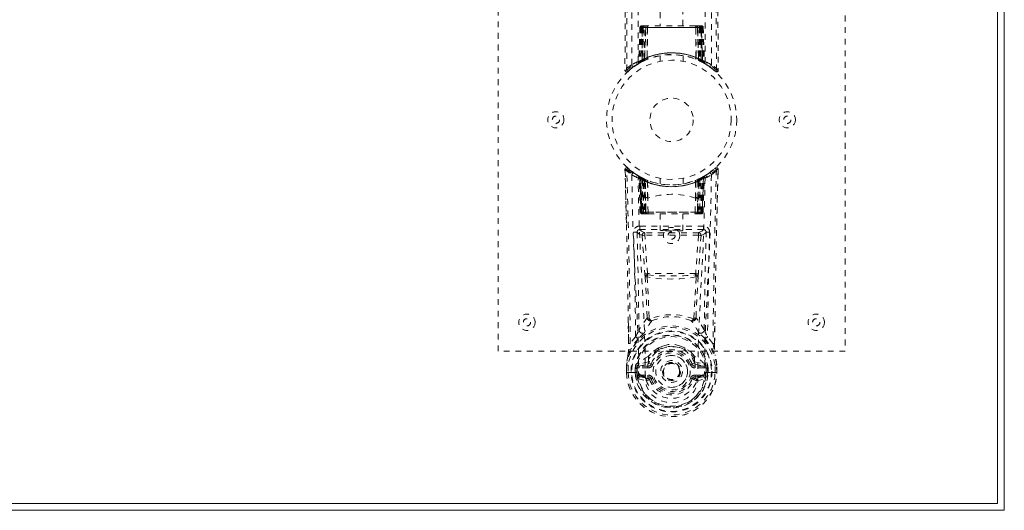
# Model space of a CAD drawing. Header units: inches. Extents: x 23.7 to 107.2, y 49.5 to 73.
# Tile 6 of 7: x 90.2 to 107.2, y 49.5 to 58. Entities that reach past the tile are written whole.
import ezdxf

# ---------------------------------------------------------------- set-up
doc = ezdxf.new("R2010")
doc.units = ezdxf.units.IN
doc.header["$MEASUREMENT"] = 0
doc.linetypes.add('SLD-Dashed', pattern=[0.075, 0.05, -0.025])
doc.linetypes.add('SLD-Solid', pattern=[0])

msp = doc.modelspace()

# ---------------------------------------------------------------- linework, layer by layer
at = {"color": 7, "linetype": 'SLD-Solid', "lineweight": 15}
for p, q in [((107.189, 73.039), (107.189, 49.539)), ((107.071, 49.657), (107.071, 72.921)), ((107.071, 72.921), (107.071, 49.657)), ((107.189, 49.539), (23.689, 49.539)), ((23.807, 49.657), (107.071, 49.657)), ((107.071, 49.657), (23.807, 49.657))]:
    msp.add_line(p, q, dxfattribs=at)
at = {"color": 7, "linetype": 'SLD-Dashed', "lineweight": 0}
for p, q in [((98.439, 52.289), (98.439, 60.289)), ((104.439, 60.289), (104.439, 52.289)), ((101.244, 58.147), (101.244, 57.914)), ((101.634, 57.914), (101.634, 58.147)), ((100.892, 57.885), (100.871, 57.279)), ((100.906, 57.885), (100.885, 57.288)), ((100.906, 57.885), (100.892, 57.885)), ((100.926, 57.889), (100.904, 57.295)), ((100.924, 57.885), (100.904, 57.298)), ((100.991, 57.885), (100.924, 57.885)), ((100.931, 57.885), (100.931, 57.328)), ((100.932, 57.885), (101.946, 57.885)), ((100.933, 57.329), (100.932, 57.885)), ((100.945, 57.914), (100.936, 57.914)), ((100.945, 57.885), (100.944, 57.335)), ((100.945, 57.913), (100.945, 57.885)), ((101.933, 57.885), (100.945, 57.885)), ((101.008, 57.914), (100.954, 57.914)), ((100.963, 57.343), (100.963, 57.885)), ((100.963, 57.885), (101.914, 57.885)), ((100.972, 57.334), (100.991, 57.885)), ((100.992, 57.885), (100.973, 57.334)), ((100.991, 57.885), (100.992, 57.885)), ((101.015, 57.362), (101.02, 57.885)), ((101.022, 57.885), (101.018, 57.364)), ((101.022, 57.885), (101.02, 57.885)), ((101.029, 57.914), (101.022, 57.914)), ((101.855, 57.885), (101.022, 57.885)), ((101.848, 57.914), (101.03, 57.914)), ((101.856, 57.914), (101.849, 57.914)), ((101.86, 57.364), (101.855, 57.885)), ((101.858, 57.885), (101.855, 57.885)), ((101.858, 57.885), (101.863, 57.362)), ((101.924, 57.914), (101.87, 57.914)), ((101.905, 57.334), (101.886, 57.885)), ((101.886, 57.885), (101.887, 57.885)), ((101.887, 57.885), (101.906, 57.334)), ((101.954, 57.885), (101.887, 57.885)), ((101.914, 57.885), (101.915, 57.343)), ((101.914, 57.885), (101.914, 57.885)), ((101.942, 57.914), (101.933, 57.914)), ((101.933, 57.885), (101.933, 57.335)), ((101.946, 57.885), (101.945, 57.329)), ((101.947, 57.328), (101.947, 57.885)), ((101.974, 57.295), (101.953, 57.889)), ((101.954, 57.914), (101.954, 57.914)), ((101.954, 57.885), (101.974, 57.298)), ((101.959, 57.914), (101.955, 57.914)), ((101.972, 57.885), (101.993, 57.288)), ((101.986, 57.885), (101.972, 57.885)), ((101.986, 57.885), (102.007, 57.279)), ((101.015, 57.362), (101.018, 57.364)), ((101.239, 57.397), (101.239, 57.3)), ((101.639, 57.3), (101.639, 57.397)), ((101.86, 57.364), (101.863, 57.362)), ((100.682, 57.125), (100.783, 57.206)), ((100.793, 57.213), (100.895, 57.276)), ((100.857, 57.255), (100.87, 57.263)), ((100.871, 57.279), (100.885, 57.288)), ((100.888, 57.273), (100.955, 57.308)), ((100.904, 57.298), (100.972, 57.334)), ((100.943, 57.302), (100.931, 57.328)), ((100.945, 57.303), (100.933, 57.329)), ((100.955, 57.308), (100.956, 57.308)), ((100.959, 57.31), (100.957, 57.309)), ((100.973, 57.334), (100.972, 57.334)), ((100.975, 57.317), (100.976, 57.318)), ((101.017, 57.335), (101.022, 57.337)), ((101.856, 57.337), (101.861, 57.335)), ((101.902, 57.318), (101.903, 57.317)), ((101.906, 57.334), (101.905, 57.334)), ((101.906, 57.334), (101.974, 57.298)), ((101.933, 57.335), (101.921, 57.309)), ((101.922, 57.308), (101.923, 57.308)), ((101.923, 57.308), (101.989, 57.273)), ((101.945, 57.329), (101.933, 57.303)), ((101.947, 57.328), (101.934, 57.302)), ((101.993, 57.288), (102.007, 57.279)), ((102.002, 57.267), (102.015, 57.259)), ((102.008, 57.263), (102.021, 57.255)), ((100.632, 57.148), (100.662, 57.147)), ((100.635, 55.379), (100.633, 55.429)), ((100.635, 55.43), (100.636, 55.38)), ((100.657, 54.505), (100.638, 55.423)), ((100.867, 55.318), (100.798, 55.362)), ((100.873, 55.314), (100.86, 55.322)), ((100.879, 55.309), (100.866, 55.317)), ((100.874, 55.314), (100.873, 55.314)), ((100.877, 55.312), (100.876, 55.312)), ((100.891, 55.304), (100.891, 55.304)), ((100.956, 55.27), (100.891, 55.304)), ((101.986, 55.304), (101.922, 55.27)), ((101.986, 55.304), (101.986, 55.304)), ((102.001, 55.312), (102.001, 55.312)), ((102.018, 55.322), (102.004, 55.314)), ((102.004, 55.314), (102.004, 55.314)), ((102.111, 55.384), (102.093, 55.366)), ((102.17, 55.431), (102.153, 55.417)), ((102.194, 55.452), (102.18, 55.44)), ((102.242, 55.383), (102.243, 55.43)), ((102.243, 55.383), (102.244, 55.429)), ((100.888, 55.289), (100.875, 55.297)), ((100.896, 54.693), (100.875, 55.297)), ((100.888, 55.289), (100.909, 54.693)), ((100.909, 54.693), (100.888, 55.289)), ((100.888, 55.289), (100.888, 55.289)), ((100.907, 55.282), (100.928, 54.69)), ((100.973, 55.244), (100.907, 55.279)), ((100.927, 54.693), (100.907, 55.279)), ((100.935, 55.249), (100.948, 55.275)), ((100.935, 55.249), (100.935, 54.693)), ((100.953, 55.24), (100.935, 55.249)), ((100.949, 55.242), (100.961, 55.268)), ((100.949, 55.242), (100.968, 55.233)), ((100.949, 54.693), (100.949, 55.242)), ((100.953, 55.24), (100.965, 55.266)), ((100.953, 54.693), (100.953, 55.24)), ((100.958, 55.27), (100.956, 55.27)), ((100.965, 55.266), (100.958, 55.27)), ((100.967, 55.234), (100.979, 55.26)), ((100.967, 55.234), (100.967, 54.693)), ((100.986, 55.225), (100.967, 55.234)), ((100.968, 55.233), (100.979, 55.26)), ((100.968, 55.233), (100.968, 54.693)), ((100.973, 55.244), (100.975, 55.243)), ((100.992, 54.693), (100.973, 55.244)), ((100.975, 55.243), (100.992, 54.744)), ((100.979, 55.26), (100.997, 55.252)), ((100.986, 55.225), (100.997, 55.252)), ((100.986, 54.693), (100.986, 55.225)), ((101.025, 55.212), (101.02, 55.214)), ((101.022, 54.937), (101.02, 55.214)), ((101.028, 55.239), (101.024, 55.241)), ((101.025, 55.212), (101.027, 54.935)), ((101.239, 55.279), (101.239, 55.182)), ((101.639, 55.182), (101.639, 55.279)), ((101.854, 55.241), (101.849, 55.239)), ((101.851, 54.935), (101.853, 55.212)), ((101.858, 55.214), (101.853, 55.212)), ((101.858, 55.214), (101.855, 54.937)), ((101.881, 55.252), (101.899, 55.26)), ((101.905, 55.244), (101.885, 54.693)), ((101.885, 54.744), (101.903, 55.243)), ((101.911, 55.234), (101.892, 55.225)), ((101.892, 55.225), (101.892, 54.693)), ((101.898, 55.26), (101.91, 55.233)), ((101.903, 55.243), (101.905, 55.244)), ((101.971, 55.279), (101.905, 55.244)), ((101.91, 55.233), (101.929, 55.242)), ((101.91, 54.693), (101.91, 55.233)), ((101.911, 54.693), (101.911, 55.234)), ((101.922, 55.27), (101.92, 55.27)), ((101.943, 55.249), (101.925, 55.24)), ((101.925, 55.24), (101.925, 54.693)), ((101.929, 55.242), (101.929, 54.693)), ((101.942, 54.693), (101.943, 55.249)), ((101.948, 54.69), (101.971, 55.282)), ((101.951, 54.693), (101.971, 55.279)), ((101.989, 55.289), (101.969, 54.693)), ((101.969, 54.693), (101.989, 55.289)), ((101.982, 54.693), (102.003, 55.297)), ((102.003, 55.297), (101.989, 55.289)), ((101.989, 55.289), (101.989, 55.289)), ((101.026, 54.935), (101.027, 54.935)), ((101.032, 54.691), (101.026, 54.935)), ((101.846, 54.691), (101.852, 54.935)), ((101.851, 54.935), (101.852, 54.935)), ((100.896, 54.693), (100.909, 54.693)), ((100.927, 54.693), (100.992, 54.693)), ((100.935, 54.693), (100.953, 54.693)), ((100.936, 54.664), (100.949, 54.664)), ((100.939, 54.664), (100.949, 54.664)), ((100.968, 54.693), (100.949, 54.693)), ((100.957, 54.664), (100.949, 54.666)), ((100.949, 54.664), (100.95, 54.664)), ((101.925, 54.693), (100.953, 54.693)), ((100.957, 54.664), (101.015, 54.664)), ((100.967, 54.693), (100.986, 54.693)), ((100.968, 54.693), (101.91, 54.693)), ((101.892, 54.693), (100.986, 54.693)), ((101.015, 54.664), (100.986, 54.664)), ((100.993, 54.693), (100.992, 54.693)), ((100.993, 54.693), (100.994, 54.692)), ((101.022, 54.664), (101.039, 54.664)), ((101.022, 54.664), (101.022, 54.664)), ((101.039, 54.664), (101.839, 54.664)), ((101.244, 54.664), (101.244, 54.374)), ((101.634, 54.374), (101.634, 54.664)), ((101.839, 54.664), (101.855, 54.664)), ((101.855, 54.664), (101.856, 54.664)), ((101.863, 54.664), (101.921, 54.664)), ((101.891, 54.664), (101.863, 54.664)), ((101.885, 54.693), (101.884, 54.693)), ((101.884, 54.692), (101.884, 54.693)), ((101.885, 54.693), (101.951, 54.693)), ((101.891, 54.664), (101.892, 54.664)), ((101.892, 54.693), (101.911, 54.693)), ((101.892, 54.664), (101.91, 54.664)), ((101.929, 54.693), (101.91, 54.693)), ((101.925, 54.693), (101.942, 54.693)), ((101.928, 54.664), (101.939, 54.664)), ((101.928, 54.664), (101.928, 54.664)), ((101.928, 54.664), (101.942, 54.664)), ((101.951, 54.693), (101.951, 54.693)), ((101.969, 54.693), (101.982, 54.693)), ((100.887, 54.453), (100.887, 54.391)), ((101.991, 54.453), (100.887, 54.453)), ((101.991, 54.391), (101.991, 54.453)), ((100.887, 54.391), (101.991, 54.391)), ((100.93, 54.29), (100.977, 53.626)), ((100.975, 54.338), (100.975, 54.293)), ((101.903, 54.338), (100.975, 54.338)), ((101.903, 54.293), (100.975, 54.293)), ((101.022, 53.63), (100.975, 54.293)), ((101.903, 54.293), (101.856, 53.63)), ((101.947, 54.29), (101.901, 53.626)), ((101.903, 54.338), (101.903, 54.293)), ((101.856, 53.63), (101.022, 53.63)), ((100.694, 52.42), (100.69, 52.781)), ((101.053, 52.858), (101.053, 52.858)), ((101.825, 52.858), (101.825, 52.858)), ((102.183, 52.42), (102.187, 52.765)), ((100.817, 52.539), (100.724, 52.424)), ((102.154, 52.424), (102.06, 52.539)), ((104.439, 52.289), (98.439, 52.289)), ((101.085, 52.251), (101.036, 52.197)), ((101.287, 52.377), (101.211, 52.349)), ((101.667, 52.349), (101.593, 52.376)), ((101.841, 52.197), (101.792, 52.251)), ((101.041, 52.104), (100.874, 52.067)), ((101.031, 52.068), (101.043, 52.084)), ((101.042, 52.152), (101.041, 52.104)), ((101.044, 52.085), (101.086, 52.069)), ((101.792, 52.069), (101.834, 52.085)), ((101.834, 52.084), (101.847, 52.068)), ((101.835, 52.152), (101.837, 52.104)), ((101.837, 52.104), (102.004, 52.067)), ((100.659, 52.051), (100.659, 52.047)), ((100.659, 51.92), (100.659, 52.047)), ((100.659, 51.92), (100.662, 51.92)), ((100.661, 52.047), (100.66, 51.919)), ((100.662, 51.92), (100.689, 51.92)), ((100.689, 52.047), (100.688, 51.924)), ((100.689, 51.92), (100.707, 51.92)), ((100.707, 51.921), (100.725, 51.921)), ((100.707, 51.92), (100.707, 51.921)), ((100.725, 51.921), (100.867, 51.921)), ((100.809, 51.925), (100.81, 51.998)), ((100.839, 51.925), (100.809, 51.925)), ((100.809, 51.925), (100.809, 51.925)), ((100.84, 51.997), (100.81, 51.998)), ((100.84, 51.997), (100.839, 51.925)), ((100.844, 51.926), (100.839, 51.925)), ((100.846, 51.847), (100.839, 51.925)), ((100.844, 52.011), (100.84, 51.997)), ((100.844, 52.011), (100.844, 51.926)), ((100.844, 52.011), (100.844, 52.011)), ((100.878, 52.03), (101.031, 52.068)), ((100.878, 52.03), (100.878, 52)), ((101.031, 52.03), (100.878, 52.03)), ((101.031, 52), (100.878, 52)), ((101.031, 52.03), (101.031, 52.068)), ((101.031, 52), (101.031, 52.03)), ((101.595, 51.939), (101.595, 51.936)), ((101.847, 52.03), (101.847, 52.068)), ((101.847, 52.068), (102, 52.03)), ((102, 52.03), (101.847, 52.03)), ((101.847, 52), (101.847, 52.03)), ((102, 52), (101.847, 52)), ((102, 52), (102, 52.03)), ((102.01, 51.915), (102.011, 51.921)), ((102.011, 51.921), (102.153, 51.921)), ((102.038, 51.997), (102.034, 52.011)), ((102.034, 52.011), (102.034, 51.926)), ((102.034, 51.926), (102.039, 51.925)), ((102.068, 51.998), (102.038, 51.997)), ((102.039, 51.925), (102.038, 51.997)), ((102.068, 51.925), (102.039, 51.925)), ((102.068, 51.998), (102.068, 51.998)), ((102.068, 51.998), (102.068, 51.925)), ((102.068, 51.925), (102.068, 51.925)), ((102.153, 51.921), (102.171, 51.921)), ((102.171, 51.921), (102.171, 51.92)), ((102.171, 51.92), (102.189, 51.92)), ((102.189, 51.924), (102.189, 52.047)), ((102.189, 51.92), (102.215, 51.92)), ((102.215, 51.92), (102.219, 51.92)), ((102.218, 51.919), (102.217, 52.047)), ((102.218, 52.047), (102.218, 52.051)), ((102.219, 51.92), (102.218, 52.047)), ((100.861, 51.812), (101.003, 51.779)), ((100.891, 51.878), (100.891, 51.848)), ((100.891, 51.878), (101.031, 51.878)), ((101.03, 51.819), (100.891, 51.848)), ((100.891, 51.848), (101.031, 51.848)), ((101.031, 51.878), (101.031, 51.848)), ((101.031, 51.848), (101.031, 51.819)), ((101.086, 51.81), (101.058, 51.8)), ((101.819, 51.8), (101.792, 51.81)), ((101.847, 51.848), (101.847, 51.878)), ((101.847, 51.878), (101.987, 51.878)), ((101.847, 51.819), (101.847, 51.848)), ((101.987, 51.848), (101.847, 51.819)), ((101.847, 51.848), (101.987, 51.848)), ((101.875, 51.779), (102.017, 51.812)), ((101.987, 51.848), (101.987, 51.878))]:
    msp.add_line(p, q, dxfattribs=at)
at = {"color": 7, "linetype": 'SLD-Dashed', "lineweight": 0, "flags": 128}
for points in [[(100.86, 57.297), (100.861, 59.163), (100.87, 61.029), (100.889, 62.894), (100.917, 64.757), (100.944, 66.246), (100.973, 67.732), (100.999, 69.215), (101.014, 70.694), (101.008, 72.168)], [(101.87, 72.168), (101.864, 70.694), (101.879, 69.215), (101.904, 67.732), (101.933, 66.246), (101.961, 64.757), (101.989, 62.894), (102.008, 61.029), (102.017, 59.163), (102.018, 57.297)], [(100.751, 57.241), (100.752, 59.337), (100.763, 61.431), (100.785, 63.524), (100.818, 65.614), (100.842, 66.926), (100.865, 68.235), (100.885, 69.542), (100.895, 70.845), (100.891, 72.143)], [(102.127, 57.241), (102.126, 59.337), (102.114, 61.431), (102.092, 63.524), (102.06, 65.614), (102.036, 66.926), (102.013, 68.235), (101.993, 69.542), (101.982, 70.845), (101.987, 72.143)], [(100.732, 71.644), (100.734, 70.95), (100.735, 70.222), (100.735, 69.461), (100.733, 68.667), (100.731, 67.883), (100.729, 67.213), (100.726, 66.58), (100.722, 65.907), (100.718, 65.193), (100.717, 64.997), (100.716, 64.799), (100.714, 64.598), (100.713, 64.395), (100.712, 64.279), (100.711, 64.034), (100.709, 63.765), (100.706, 63.333), (100.703, 62.852), (100.699, 62.322), (100.695, 61.741), (100.692, 61.351), (100.689, 60.941), (100.686, 60.536), (100.683, 60.154), (100.681, 59.786), (100.676, 59.166), (100.672, 58.592), (100.668, 58.064), (100.665, 57.583), (100.662, 57.147)], [(102.146, 71.644), (102.143, 70.795), (102.143, 69.905), (102.144, 68.976), (102.146, 68.01), (102.149, 67.22), (102.152, 66.589), (102.156, 65.915), (102.16, 65.198), (102.161, 65.002), (102.162, 64.802), (102.163, 64.6), (102.165, 64.395), (102.165, 64.277), (102.167, 64.028), (102.169, 63.756), (102.172, 63.322), (102.175, 62.84), (102.179, 62.311), (102.183, 61.733), (102.186, 61.346), (102.189, 60.939), (102.192, 60.492), (102.195, 60.049), (102.198, 59.633), (102.202, 59.143), (102.205, 58.698), (102.208, 58.298), (102.21, 57.943), (102.212, 57.633), (102.214, 57.367), (102.216, 57.147)], [(100.702, 71.154), (100.702, 68.022), (100.683, 64.397), (100.658, 60.773), (100.632, 57.148)], [(102.175, 71.179), (102.176, 68.022), (102.195, 64.397), (102.22, 60.773), (102.246, 57.148)], [(100.892, 57.885), (100.895, 57.885), (100.903, 57.885), (100.916, 57.885), (100.931, 57.885)], [(100.945, 57.885), (100.93, 57.885), (100.918, 57.885), (100.909, 57.885), (100.906, 57.885)], [(100.926, 57.893), (100.925, 57.891), (100.924, 57.885)], [(100.924, 57.885), (100.924, 57.885), (100.926, 57.885), (100.93, 57.885), (100.934, 57.885), (100.94, 57.885), (100.947, 57.885), (100.955, 57.885), (100.963, 57.885)], [(101.02, 57.885), (101.01, 57.885), (101.001, 57.885), (100.995, 57.885), (100.992, 57.885)], [(101.02, 57.885), (101.02, 57.891), (101.021, 57.897), (101.022, 57.902), (101.023, 57.906), (101.024, 57.91), (101.026, 57.912), (101.027, 57.914), (101.029, 57.914)], [(101.849, 57.914), (101.85, 57.914), (101.852, 57.912), (101.854, 57.91), (101.855, 57.906), (101.856, 57.902), (101.857, 57.897), (101.858, 57.891), (101.858, 57.885)], [(101.886, 57.885), (101.883, 57.885), (101.877, 57.885), (101.868, 57.885), (101.858, 57.885)], [(101.914, 57.885), (101.922, 57.885), (101.93, 57.885), (101.937, 57.885), (101.943, 57.885), (101.948, 57.885), (101.952, 57.885), (101.953, 57.885), (101.954, 57.885)], [(101.972, 57.885), (101.969, 57.885), (101.96, 57.885), (101.948, 57.885), (101.933, 57.885)], [(101.946, 57.885), (101.962, 57.885), (101.974, 57.885), (101.983, 57.885), (101.986, 57.885)], [(101.017, 57.335), (101.018, 57.336), (101.019, 57.338), (101.019, 57.34), (101.019, 57.344), (101.018, 57.348), (101.017, 57.352), (101.016, 57.357), (101.015, 57.362)], [(101.201, 57.391), (101.223, 57.396), (101.225, 57.396)], [(101.861, 57.335), (101.86, 57.336), (101.859, 57.338), (101.859, 57.34), (101.859, 57.344), (101.859, 57.348), (101.86, 57.352), (101.861, 57.357), (101.863, 57.362)], [(100.927, 57.294), (100.935, 57.299), (100.942, 57.304)], [(101.935, 57.304), (101.942, 57.299), (101.951, 57.294)], [(101.985, 57.276), (101.991, 57.275), (101.997, 57.279), (102.001, 57.285)], [(102.197, 57.128), (102.205, 57.124), (102.212, 57.121), (102.221, 57.121), (102.229, 57.122), (102.236, 57.126), (102.241, 57.131), (102.244, 57.138), (102.245, 57.145)], [(102.246, 57.148), (102.245, 57.148), (102.244, 57.148), (102.237, 57.147), (102.227, 57.148), (102.222, 57.148), (102.216, 57.147)], [(100.707, 55.432), (100.704, 55.434), (100.683, 55.452)], [(100.752, 55.336), (100.759, 54.883), (100.771, 54.434), (100.788, 53.991), (100.81, 53.555), (100.84, 52.989), (100.863, 52.442), (100.868, 51.915)], [(100.883, 55.309), (100.876, 55.312), (100.874, 55.314)], [(102.126, 55.336), (102.119, 54.883), (102.107, 54.434), (102.09, 53.991), (102.068, 53.555), (102.038, 52.989), (102.015, 52.442), (102.01, 51.915)], [(102.219, 54.462), (102.22, 54.536), (102.224, 54.708), (102.229, 54.918), (102.235, 55.164), (102.24, 55.423)], [(100.984, 51.849), (100.98, 52.378), (100.957, 52.928), (100.925, 53.495), (100.902, 53.932), (100.883, 54.377), (100.869, 54.827), (100.861, 55.281)], [(100.905, 55.286), (100.9, 55.296), (100.895, 55.302)], [(100.947, 55.273), (100.94, 55.278), (100.931, 55.283)], [(101.892, 55.225), (101.888, 55.236), (101.884, 55.244), (101.882, 55.25), (101.881, 55.252)], [(102.017, 55.281), (102.008, 54.827), (101.995, 54.377), (101.976, 53.932), (101.953, 53.495), (101.921, 52.928), (101.897, 52.378), (101.893, 51.849)], [(101.911, 55.234), (101.907, 55.244), (101.903, 55.252), (101.9, 55.258), (101.899, 55.26)], [(101.925, 55.24), (101.92, 55.25), (101.916, 55.259), (101.913, 55.264), (101.913, 55.266)], [(101.917, 55.268), (101.918, 55.266), (101.921, 55.261), (101.925, 55.252), (101.929, 55.242)], [(101.943, 55.249), (101.938, 55.258), (101.934, 55.267), (101.931, 55.273), (101.93, 55.275)], [(101.947, 55.283), (101.938, 55.278), (101.931, 55.273)], [(100.992, 54.744), (100.992, 54.857), (100.996, 54.912), (101.003, 54.939), (101.006, 54.944), (101.009, 54.945), (101.011, 54.946), (101.012, 54.946), (101.015, 54.944), (101.018, 54.942), (101.022, 54.937)], [(101.022, 54.937), (101.024, 54.935), (101.025, 54.935), (101.025, 54.935), (101.026, 54.935)], [(101.852, 54.935), (101.853, 54.935), (101.853, 54.935), (101.854, 54.935), (101.855, 54.937)], [(101.855, 54.937), (101.86, 54.942), (101.862, 54.944), (101.865, 54.946), (101.867, 54.946), (101.869, 54.945), (101.871, 54.944), (101.875, 54.939), (101.882, 54.912), (101.886, 54.857), (101.885, 54.744)], [(100.935, 54.693), (100.92, 54.693), (100.907, 54.693), (100.899, 54.693), (100.896, 54.693), (100.896, 54.693)], [(100.909, 54.693), (100.913, 54.693), (100.922, 54.693), (100.934, 54.693), (100.949, 54.693)], [(100.967, 54.693), (100.951, 54.693), (100.944, 54.693), (100.938, 54.693), (100.933, 54.693), (100.929, 54.693), (100.927, 54.693), (100.927, 54.693)], [(100.992, 54.744), (100.992, 54.744), (100.993, 54.693)], [(101.032, 54.691), (101.234, 54.691), (101.439, 54.691), (101.644, 54.691), (101.846, 54.691)], [(101.884, 54.693), (101.885, 54.744), (101.885, 54.744)], [(101.951, 54.693), (101.95, 54.693), (101.948, 54.693), (101.945, 54.693), (101.94, 54.693), (101.933, 54.693), (101.926, 54.693), (101.911, 54.693)], [(101.929, 54.693), (101.943, 54.693), (101.956, 54.693), (101.965, 54.693), (101.969, 54.693)], [(101.982, 54.693), (101.981, 54.693), (101.979, 54.693), (101.97, 54.693), (101.957, 54.693), (101.942, 54.693)], [(100.842, 54.345), (100.871, 54.317), (100.93, 54.29)], [(100.842, 54.345), (100.862, 53.501), (100.876, 52.659)], [(100.975, 54.338), (100.916, 54.364), (100.887, 54.391)], [(100.975, 54.293), (100.959, 54.292), (100.945, 54.291), (100.935, 54.291), (100.93, 54.29)], [(101.991, 54.391), (101.961, 54.364), (101.903, 54.338)], [(101.947, 54.29), (101.943, 54.291), (101.933, 54.291), (101.919, 54.292), (101.903, 54.293)], [(101.947, 54.29), (102.007, 54.317), (102.036, 54.345)], [(102.002, 52.659), (102.015, 53.501), (102.036, 54.345)], [(100.977, 53.626), (100.981, 53.626), (100.992, 53.627), (101.006, 53.629), (101.022, 53.63)], [(100.977, 53.626), (100.979, 53.604), (100.982, 53.583)], [(101.026, 53.608), (101.024, 53.619), (101.022, 53.63)], [(101.856, 53.63), (101.854, 53.619), (101.852, 53.608)], [(101.856, 53.63), (101.872, 53.629), (101.886, 53.627), (101.896, 53.626), (101.901, 53.626)], [(101.896, 53.583), (101.899, 53.604), (101.901, 53.626)], [(100.982, 53.583), (101.001, 53.224), (101.018, 52.872)], [(101.862, 53.573), (101.723, 53.549), (101.581, 53.54), (101.439, 53.537), (101.296, 53.54), (101.155, 53.549), (101.016, 53.573)], [(101.016, 53.573), (101.035, 53.212), (101.053, 52.858)], [(101.825, 52.858), (101.843, 53.212), (101.862, 53.573)], [(101.896, 53.583), (101.877, 53.224), (101.86, 52.872)], [(100.693, 52.782), (100.694, 52.66), (100.696, 52.422)], [(101.017, 52.865), (100.943, 52.767), (100.876, 52.659)], [(101.017, 52.865), (101.019, 52.855), (101.023, 52.846), (101.029, 52.839), (101.036, 52.835), (101.043, 52.834), (101.051, 52.835), (101.058, 52.839), (101.064, 52.846)], [(101.814, 52.846), (101.82, 52.839), (101.827, 52.835), (101.834, 52.834), (101.842, 52.835), (101.849, 52.839), (101.855, 52.846), (101.859, 52.855), (101.861, 52.865)], [(102.002, 52.659), (101.935, 52.767), (101.861, 52.865)], [(102.182, 52.422), (102.183, 52.656), (102.184, 52.766)], [(100.97, 52.611), (100.965, 52.605), (100.957, 52.596)], [(101.921, 52.596), (101.912, 52.605), (101.908, 52.611)], [(100.86, 52.504), (100.761, 52.378), (100.687, 52.228)], [(102.018, 52.504), (102.118, 52.375), (102.191, 52.228)], [(101.211, 52.349), (101.113, 52.282), (101.085, 52.251)], [(101.792, 52.251), (101.765, 52.282), (101.667, 52.349)], [(100.687, 52.228), (100.67, 52.141), (100.659, 52.051)], [(100.687, 52.228), (100.685, 52.223), (100.685, 52.217)], [(101.837, 52.104), (101.836, 52.092), (101.834, 52.085), (101.834, 52.084)], [(102.193, 52.217), (102.193, 52.223), (102.191, 52.228)], [(102.218, 52.051), (102.207, 52.141), (102.191, 52.228)], [(100.688, 51.924), (100.682, 51.923), (100.676, 51.923), (100.67, 51.923), (100.666, 51.923), (100.662, 51.923), (100.66, 51.923), (100.658, 51.923), (100.659, 51.92)], [(100.689, 52.047), (100.684, 52.048), (100.678, 52.049), (100.673, 52.049), (100.669, 52.05), (100.665, 52.051), (100.662, 52.051), (100.66, 52.051), (100.659, 52.051)], [(100.659, 52.047), (100.659, 52.047), (100.66, 52.047), (100.663, 52.047), (100.667, 52.047), (100.671, 52.047), (100.677, 52.047), (100.683, 52.047), (100.689, 52.047)], [(100.84, 51.997), (100.84, 51.997), (100.84, 51.997)], [(100.878, 52), (100.86, 52.003), (100.844, 52.011)], [(100.874, 52.067), (100.867, 52.058), (100.852, 52.045)], [(100.868, 51.915), (100.867, 51.918), (100.867, 51.921)], [(100.868, 51.915), (100.872, 51.906), (100.879, 51.896)], [(101.114, 52.059), (101.109, 52.061), (101.104, 52.063), (101.099, 52.064), (101.094, 52.066), (101.091, 52.067), (101.088, 52.068), (101.087, 52.069), (101.086, 52.069)], [(101.764, 52.059), (101.769, 52.061), (101.774, 52.063), (101.779, 52.064), (101.783, 52.066), (101.787, 52.067), (101.789, 52.068), (101.791, 52.069), (101.792, 52.069)], [(102.01, 51.915), (102.005, 51.906), (101.999, 51.896)], [(102.034, 52.011), (102.017, 52.003), (102, 52)], [(102.026, 52.045), (102.02, 52.05), (102.004, 52.067)], [(102.034, 52.011), (102.034, 52.011), (102.034, 52.011), (102.034, 52.011), (102.034, 52.011), (102.034, 52.011), (102.034, 52.011), (102.034, 52.011), (102.034, 52.011)], [(102.038, 51.997), (102.038, 51.997), (102.038, 51.997)], [(102.218, 52.051), (102.217, 52.051), (102.215, 52.051), (102.212, 52.051), (102.209, 52.05), (102.204, 52.049), (102.199, 52.049), (102.194, 52.048), (102.189, 52.047)], [(102.189, 52.047), (102.195, 52.047), (102.201, 52.047), (102.206, 52.047), (102.211, 52.047), (102.215, 52.047), (102.217, 52.047), (102.219, 52.047), (102.218, 52.047)], [(102.219, 51.92), (102.219, 51.923), (102.218, 51.923), (102.216, 51.923), (102.212, 51.923), (102.207, 51.923), (102.202, 51.923), (102.196, 51.923), (102.189, 51.924)], [(100.849, 51.861), (100.868, 51.874), (100.891, 51.878)], [(100.984, 51.849), (100.982, 51.849), (100.98, 51.849)], [(101.893, 51.849), (101.891, 51.767), (101.871, 51.685), (101.833, 51.607), (101.777, 51.537), (101.707, 51.478), (101.624, 51.434), (101.534, 51.407), (101.439, 51.398), (101.344, 51.407), (101.254, 51.434), (101.171, 51.478), (101.1, 51.537), (101.045, 51.607), (101.007, 51.685), (100.987, 51.767), (100.984, 51.849)], [(101.059, 51.8), (101.051, 51.812), (101.048, 51.815), (101.043, 51.818), (101.039, 51.819), (101.035, 51.819), (101.026, 51.818), (101.016, 51.814), (101.008, 51.809), (101.004, 51.805), (101.002, 51.799), (101.002, 51.781)], [(101.059, 51.8), (101.056, 51.799), (101.051, 51.797), (101.042, 51.794), (101.032, 51.79), (101.022, 51.786), (101.013, 51.783), (101.006, 51.78), (101.003, 51.779)], [(101.114, 51.82), (101.109, 51.818), (101.104, 51.816), (101.099, 51.814), (101.094, 51.813), (101.091, 51.812), (101.088, 51.811), (101.087, 51.81), (101.086, 51.81)], [(101.764, 51.82), (101.769, 51.818), (101.774, 51.816), (101.779, 51.814), (101.783, 51.813), (101.787, 51.812), (101.789, 51.811), (101.791, 51.81), (101.792, 51.81)], [(101.876, 51.78), (101.877, 51.794), (101.874, 51.803), (101.872, 51.807), (101.869, 51.81), (101.861, 51.814), (101.851, 51.817), (101.841, 51.818), (101.835, 51.818), (101.83, 51.815), (101.824, 51.809), (101.819, 51.8)], [(101.819, 51.8), (101.821, 51.799), (101.827, 51.797), (101.836, 51.794), (101.846, 51.79), (101.856, 51.786), (101.865, 51.783), (101.872, 51.78), (101.875, 51.779)], [(101.898, 51.849), (101.895, 51.849), (101.893, 51.849)], [(101.987, 51.878), (102.009, 51.874), (102.029, 51.861)]]:
    msp.add_lwpolyline(points, dxfattribs=at)
at = {"color": 7, "linetype": 'SLD-Dashed', "lineweight": 0}
for centre, radius in [((101.439, 56.289), 1.125), ((101.439, 56.289), 1.03), ((101.439, 56.289), 0.375), ((99.439, 56.289), 0.14), ((99.439, 56.289), 0.0625), ((103.439, 56.289), 0.14), ((103.439, 56.289), 0.0625), ((101.439, 54.289), 0.141), ((101.439, 54.289), 0.0625), ((98.939, 52.789), 0.141), ((103.939, 52.789), 0.141), ((98.939, 52.789), 0.0625), ((103.939, 52.789), 0.0625), ((101.439, 51.939), 0.7), ((101.439, 51.939), 0.69), ((101.439, 51.939), 0.623), ((101.439, 51.939), 0.32), ((101.439, 51.939), 0.275), ((101.439, 51.939), 0.188), ((101.439, 51.939), 0.156), ((101.439, 51.939), 0.142), ((101.439, 51.939), 0.139), ((101.439, 51.939), 0.138)]:
    msp.add_circle(centre, radius, dxfattribs=at)
for centre, radius, start, end in [((100.922, 57.884), 0.03, 90.0048, 178.0058), ((100.974, 57.817), 0.105, 114.0052, 139.1347), ((100.936, 57.884), 0.03, 113.8795, 178.0274), ((100.936, 57.883), 0.0318, 89.3254, 119.9526), ((100.954, 57.884), 0.03, 90.0645, 178.0673), ((100.96, 57.875), 0.0394, 84.2264, 144.8147), ((100.958, 57.994), 0.0826, 255.4645, 260.9335), ((101.441, 57.892), 0.478, 177.3625, 180.8359), ((101.021, 57.884), 0.0299, 90.1848, 178.2037), ((101.022, 57.884), 0.0299, 90.1893, 178.2037), ((101.057, 57.892), 0.0354, 140.7732, 190.7226), ((101.821, 57.892), 0.0354, 349.2586, 39.2456), ((101.856, 57.884), 0.0299, 1.7963, 89.8107), ((101.857, 57.884), 0.0299, 1.7963, 89.8152), ((100.259, 57.889), 1.655, 359.8656, 0.8681), ((101.91, 57.867), 0.0478, 22.996, 85.2695), ((101.924, 57.884), 0.03, 1.9256, 89.9426), ((101.92, 57.99), 0.0781, 279.4669, 285.0227), ((101.323, 57.892), 0.61, 359.3971, 1.943), ((101.942, 57.883), 0.0314, 57.5259, 90.7077), ((101.911, 58.105), 0.195, 280.3899, 282.7037), ((101.942, 57.884), 0.03, 1.9925, 66.487), ((101.956, 57.884), 0.03, 2.0013, 89.9925), ((101.954, 57.884), 0.0305, 2.345, 69.5984), ((101.439, 56.29), 1.157, 47.826, 132.172), ((101.439, 56.257), 1.19, 60.8756, 119.1244), ((101.439, 56.289), 1.128, 60.4664, 119.5336), ((101.439, 56.29), 1.155, 64.0067, 115.9933), ((101.439, 56.291), 1.155, 64.6488, 115.3509), ((101.439, 56.29), 1.156, 65.6758, 114.3247), ((101.4, 56.73), 0.74, 121.3933, 125.2424), ((101.439, 56.326), 1.12, 67.9154, 112.0846), ((100.988, 57.346), 0.0345, 344.8451, 31.0521), ((101.889, 57.346), 0.0345, 148.9461, 195.1468), ((101.478, 56.731), 0.739, 54.7573, 58.6258), ((101.429, 56.261), 1.192, 124.6551, 131.9427), ((101.429, 56.302), 1.112, 124.6174, 132.0565), ((101.423, 56.059), 1.36, 114.4611, 119.6078), ((100.781, 57.242), 0.03, 180.3214, 304.0489), ((101.439, 56.29), 1.127, 119.5338, 124.6624), ((100.841, 57.281), 0.03, 301.0955, 358.0226), ((100.901, 57.31), 0.043, 197.0205, 245.8067), ((100.855, 57.289), 0.0299, 300.3221, 358.091), ((101.442, 56.284), 1.133, 118.6733, 120.3006), ((101.437, 56.645), 0.85, 126.5527, 131.7351), ((100.857, 57.275), 0.0187, 320.8718, 23.0646), ((101.411, 56.682), 0.803, 125.5503, 130.9639), ((101.438, 56.292), 1.125, 114.3009, 119.2388), ((100.875, 57.298), 0.0278, 298.0335, 1.5766), ((100.874, 57.299), 0.0299, 299.2705, 358.1891), ((101.417, 56.68), 0.804, 124.3842, 129.6853), ((100.993, 57.346), 0.0503, 193.5554, 226.9772), ((100.942, 57.334), 0.0297, 295.5308, 358.5219), ((100.943, 57.335), 0.0297, 295.4549, 358.5231), ((101.057, 57.375), 0.0993, 198.8489, 215.5803), ((101.831, 57.37), 0.0882, 323.2269, 342.0683), ((101.436, 56.284), 1.134, 60.7811, 65.6793), ((101.934, 57.335), 0.0297, 181.4751, 244.5396), ((101.936, 57.334), 0.0297, 181.4747, 244.4713), ((101.45, 56.666), 0.821, 50.3702, 55.5633), ((101.461, 56.675), 0.811, 49.0651, 54.4202), ((101.443, 56.648), 0.846, 48.2528, 53.4594), ((101.487, 56.374), 1.03, 59.6485, 62.7016), ((101.997, 57.296), 0.0234, 171.7174, 234.9055), ((102.004, 57.299), 0.0299, 181.7982, 240.7421), ((101.671, 56.692), 0.663, 59.3288, 61.6866), ((102.023, 57.289), 0.0299, 181.8944, 239.6845), ((101.977, 57.31), 0.043, 294.1871, 342.9869), ((101.439, 56.289), 1.128, 55.3398, 60.4654), ((102.037, 57.281), 0.03, 181.985, 238.8969), ((101.454, 56.058), 1.361, 60.3941, 65.537), ((102.097, 57.242), 0.03, 235.9273, 359.6893), ((101.448, 56.301), 1.113, 47.9439, 55.378), ((101.45, 56.263), 1.19, 48.0493, 55.3505), ((100.662, 57.147), 0.03, 179.595, 312.1649), ((100.771, 57.226), 0.134, 215.7673, 228.6163), ((102.216, 57.147), 0.03, 227.8347, 0.4054), ((103.379, 56.072), 1.584, 137.2626, 138.3472), ((100.663, 55.43), 0.03, 47.9299, 181.4931), ((100.672, 54.802), 0.628, 90.8078, 93.5455), ((101.423, 56.313), 1.185, 228.2243, 235.5023), ((-36.964, 51.142), 137.664, 0.68196, 1.76382), ((101.075, 55.073), 0.545, 135.9034, 139.0315), ((-42.913, 51.019), 143.645, 0.56035, 1.75988), ((101.439, 56.291), 1.158, 227.9756, 312.0241), ((101.434, 56.283), 1.12, 228.0268, 235.4105), ((101.041, 55.775), 0.483, 223.7171, 237.867), ((100.782, 55.337), 0.03, 55.938, 180.2028), ((101.424, 56.527), 1.367, 240.5334, 245.6813), ((101.438, 56.289), 1.127, 235.3865, 240.5537), ((100.845, 55.296), 0.03, 1.9869, 59.1182), ((100.902, 55.268), 0.043, 114.3127, 163.0436), ((100.848, 55.297), 0.0272, 359.2763, 40.3247), ((101.363, 56.152), 0.971, 239.6341, 243.772), ((100.858, 55.288), 0.0299, 1.9096, 59.8797), ((100.859, 55.288), 0.0299, 1.7722, 59.877), ((101.439, 56.289), 1.127, 240.552, 299.448), ((100.877, 55.278), 0.0299, 1.8155, 60.9204), ((101.439, 56.289), 1.127, 240.9512, 245.9063), ((101.441, 56.286), 1.123, 294.0866, 299.0564), ((101.516, 56.15), 0.968, 296.2232, 300.3716), ((102.001, 55.278), 0.0299, 119.0943, 178.1999), ((102.001, 55.278), 0.03, 119.0563, 163.2388), ((101.483, 56.225), 1.05, 298.8359, 308.4395), ((102.019, 55.288), 0.0299, 120.1091, 178.0937), ((102.019, 55.288), 0.0299, 120.1279, 178.2228), ((101.439, 56.29), 1.128, 299.4484, 304.6101), ((101.976, 55.268), 0.0429, 16.9262, 65.7187), ((102.033, 55.296), 0.03, 120.8827, 178.0203), ((102.03, 55.297), 0.0272, 139.7041, 180.6817), ((101.453, 56.527), 1.368, 294.3196, 299.4648), ((101.451, 56.274), 1.108, 304.5538, 311.8143), ((102.096, 55.337), 0.03, 359.8148, 124.0444), ((101.455, 56.313), 1.184, 304.4957, 311.7784), ((252.251, 50.888), 150.105, 178.26594, 179.41384), ((240.135, 51.137), 137.957, 178.23621, 179.32377), ((102.214, 55.43), 0.03, 358.507, 132.07), ((101.224, 54.542), 1.33, 41.8921, 43.173), ((102.226, 55.338), 0.0932, 78.5608, 97.0859), ((101.439, 56.321), 1.19, 240.9439, 299.0561), ((101.389, 55.875), 0.774, 228.3577, 234.0915), ((101.389, 55.87), 0.767, 229.2577, 234.9504), ((101.385, 55.857), 0.751, 230.4349, 236.1501), ((101.439, 56.288), 1.155, 245.1323, 294.8677), ((100.943, 55.244), 0.0297, 1.5102, 64.5469), ((100.945, 55.243), 0.0297, 1.5042, 64.6507), ((101.439, 56.288), 1.155, 245.9282, 294.0718), ((101.383, 55.824), 0.709, 234.8658, 239.2187), ((101.439, 56.288), 1.155, 246.9084, 293.0916), ((100.991, 55.232), 0.0346, 329.0751, 15.1698), ((100.995, 55.23), 0.0349, 329.3596, 15.0688), ((101.439, 56.253), 1.12, 248.2839, 291.7162), ((101.883, 55.23), 0.0349, 164.9176, 210.6446), ((101.887, 55.232), 0.0346, 164.8496, 210.9055), ((101.496, 55.822), 0.708, 300.7757, 305.1398), ((101.563, 56.021), 0.832, 293.5849, 295.4332), ((101.932, 55.243), 0.0297, 115.3439, 178.494), ((101.934, 55.244), 0.0297, 115.4531, 178.4899), ((101.488, 55.864), 0.759, 303.8824, 309.5304), ((101.49, 55.869), 0.765, 305.0439, 310.7472), ((101.486, 55.879), 0.779, 305.9267, 311.6219), ((101.439, 53.669), 1.332, 71.9765, 108.0233), ((100.926, 54.694), 0.03, 181.9942, 269.9952), ((100.96, 54.743), 0.0807, 218.1999, 252.5505), ((100.939, 54.694), 0.03, 181.9308, 269.9239), ((100.955, 54.693), 0.0276, 179.1219, 257.233), ((100.957, 54.686), 0.0218, 247.4274, 275.1862), ((101.384, 54.686), 0.435, 179.0674, 182.8828), ((101.38, 54.686), 0.427, 179.0438, 182.9343), ((101.421, 54.686), 0.454, 179.1046, 182.762), ((101.41, 54.686), 0.443, 179.0775, 182.8263), ((101.447, 54.686), 0.461, 179.1101, 182.7101), ((101.022, 54.694), 0.0299, 181.8116, 269.8179), ((101.027, 55.221), 0.53, 266.3907, 270.5178), ((101.023, 54.694), 0.0295, 183.4668, 269.015), ((101.065, 54.685), 0.0334, 170.2424, 218.8755), ((101.813, 54.685), 0.0334, 321.1139, 9.7683), ((101.851, 55.221), 0.53, 269.4821, 273.6094), ((101.855, 54.694), 0.0295, 271.0011, 356.5218), ((101.856, 54.694), 0.0299, 270.1775, 358.1929), ((101.431, 54.686), 0.461, 357.2899, 0.8899), ((101.454, 54.686), 0.456, 357.2536, 0.8891), ((101.474, 54.686), 0.436, 357.1461, 0.9502), ((101.916, 54.699), 0.0354, 260.9639, 350.2063), ((101.921, 54.694), 0.03, 270.0587, 358.0731), ((101.503, 54.686), 0.422, 357.0455, 0.9765), ((101.497, 54.686), 0.432, 357.1016, 0.9389), ((101.939, 54.694), 0.03, 270.0282, 358.0317), ((101.918, 54.743), 0.0807, 287.4465, 321.8019), ((101.952, 54.694), 0.03, 270.0048, 358.0058), ((100.887, 54.348), 0.105, 89.8885, 181.4281), ((101.991, 54.348), 0.105, 358.5846, 90.0988), ((100.805, 54.019), 0.327, 83.5368, 94.0534), ((-0.41, 51.473), 101.233, 0.60351, 1.62617), ((100.887, 54.346), 0.045, 89.887, 181.4248), ((100.975, 54.293), 0.0451, 90.3607, 183.0916), ((101.902, 54.293), 0.0451, 356.9115, 89.6272), ((101.991, 54.346), 0.045, 358.5794, 90.1118), ((102.072, 54.02), 0.326, 85.9339, 96.4759), ((203.295, 51.473), 101.24, 178.37386, 179.39645), ((101.024, 53.561), 0.0477, 87.4389, 152.2344), ((101.292, 53.512), 0.283, 160.1747, 167.6088), ((101.439, 58.432), 4.842, 265.1093, 274.8902), ((101.59, 53.514), 0.278, 12.3303, 19.8912), ((101.854, 53.561), 0.0476, 27.7568, 92.5691), ((101.01, 53.617), 0.0441, 230.1866, 277.6295), ((101.868, 53.617), 0.0441, 262.377, 309.8087), ((102.111, 52.037), 1.277, 142.4871, 153.3059), ((101.005, 52.87), 0.0134, 335.6206, 7.2607), ((101.077, 52.872), 0.0605, 186.6627, 290.1527), ((101.048, 52.899), 0.0407, 221.3939, 276.0545), ((101.068, 52.862), 0.0161, 192.2812, 252.6794), ((101.439, 51.944), 0.977, 67.4212, 112.5685), ((101.111, 52.863), 0.0498, 199.5602, 255.0344), ((101.439, 52.026), 0.859, 66.605, 113.3942), ((101.801, 52.872), 0.0605, 249.8492, 353.3354), ((101.767, 52.863), 0.0498, 284.9656, 340.4437), ((100.77, 52.039), 1.273, 26.6794, 37.5278), ((101.809, 52.862), 0.0161, 287.3494, 347.7472), ((101.829, 52.899), 0.0408, 263.9508, 318.5833), ((101.873, 52.87), 0.0134, 172.8658, 204.4861), ((101.439, 51.939), 0.787, 8.1858, 171.8142), ((101.439, 51.939), 0.758, 8.1859, 171.8141), ((99.651, 53.185), 1.333, 331.0191, 336.7415), ((102.583, 50.799), 2.424, 132.131, 135.2904), ((100.936, 52.661), 0.0605, 182.4484, 303.6182), ((101.941, 52.661), 0.0605, 236.38, 357.5546), ((100.294, 50.797), 2.426, 44.7115, 47.8678), ((103.228, 53.186), 1.335, 203.2638, 208.9756), ((99.382, 52.379), 1.313, 352.9108, 1.7771), ((96.565, 53.116), 4.217, 347.843, 350.5483), ((100.716, 52.371), 0.0537, 81.0657, 113.5794), ((101.439, 51.939), 0.632, 5.3576, 174.6424), ((100.981, 52.695), 0.226, 223.462, 237.5598), ((101.439, 51.939), 0.602, 5.5122, 174.4878), ((101.903, 52.686), 0.215, 302.0817, 316.8947), ((102.162, 52.371), 0.0537, 66.4274, 98.9287), ((106.311, 53.116), 4.214, 189.4517, 192.1585), ((103.498, 52.379), 1.316, 178.2301, 187.0766), ((101.439, 51.908), 0.465, 118.5176, 148.479), ((101.439, 51.951), 0.417, 18.6622, 161.3016), ((101.439, 51.939), 0.376, 20.1713, 159.8287), ((101.439, 51.939), 0.346, 20.1714, 159.8286), ((101.244, 52.338), 0.0346, 162.6898, 217.8343), ((101.439, 51.911), 0.463, 61.3228, 118.6787), ((101.439, 52.002), 0.405, 67.6956, 112.1085), ((101.634, 52.338), 0.0346, 322.1657, 17.3102), ((101.439, 51.909), 0.465, 31.506, 61.4992), ((102.039, 51.926), 1.385, 167.8602, 174.9743), ((101.218, 51.804), 0.433, 114.799, 142.5936), ((100.953, 52.163), 0.0897, 352.848, 22.4186), ((101.108, 52.104), 0.0674, 179.7975, 196.5054), ((101.439, 51.939), 0.275, 90.0001, 269.9999), ((101.439, 51.939), 0.157, 84.1567, 107.2456), ((101.439, 51.939), 0.275, 270.0001, 89.9999), ((101.916, 52.164), 0.0815, 156.0577, 188.6762), ((101.664, 51.808), 0.427, 37.2046, 65.4028), ((100.839, 51.926), 1.385, 5.0263, 12.1408), ((101.439, 51.939), 0.781, 181.2987, 358.7132), ((101.439, 51.939), 0.78, 181.4115, 358.5885), ((101.439, 51.939), 0.751, 181.2113, 358.7887), ((101.439, 51.939), 0.63, 181.3319, 358.6681), ((100.974, 52.001), 0.131, 160.0039, 175.4944), ((101.439, 51.939), 0.595, 181.3275, 187.5324), ((101.439, 51.939), 0.6, 190.4653, 358.6279), ((100.878, 52.061), 0.0304, 210.789, 270.6173), ((101.439, 51.9), 0.572, 177.9355, 2.0645), ((101.031, 52.089), 0.059, 270, 339.8287), ((101.031, 52.089), 0.089, 270.0003, 339.8299), ((101.847, 52.089), 0.089, 200.1707, 270.0005), ((101.847, 52.089), 0.059, 200.1713, 270), ((102, 52.061), 0.0304, 269.3808, 329.2129), ((101.943, 52.009), 0.091, 1.0832, 23.4235), ((101.439, 51.939), 0.595, 352.4676, 358.6725), ((101.073, 51.891), 0.227, 187.5885, 200.4267), ((100.89, 51.819), 0.0298, 88.4923, 192.26), ((101, 52.023), 0.175, 226.4377, 263.581), ((101.031, 51.789), 0.03, 90.8916, 199.8102), ((101.439, 51.939), 0.465, 200.2061, 339.7911), ((101.031, 51.789), 0.0298, 19.903, 90.2876), ((101.031, 51.789), 0.089, 20.1701, 89.9997), ((101.031, 51.789), 0.059, 20.1713, 90), ((101.439, 51.939), 0.405, 200.1906, 339.8094), ((101.439, 51.939), 0.376, 200.1713, 339.8287), ((101.439, 51.939), 0.346, 200.1714, 339.8286), ((101.847, 51.789), 0.089, 89.9995, 159.8293), ((101.847, 51.789), 0.059, 90, 159.8287), ((101.847, 51.789), 0.0298, 89.7175, 160.0919), ((101.847, 51.789), 0.03, 340.191, 89.1057), ((101.878, 52.023), 0.175, 276.4279, 313.5698), ((101.987, 51.819), 0.0298, 347.7482, 91.4995), ((101.804, 51.891), 0.227, 339.5849, 352.3999)]:
    msp.add_arc(centre, radius, start, end, dxfattribs=at)
msp.add_ellipse((101.439, 54.374), major_axis=(0.195, 0), ratio=0.034921, dxfattribs=at)

doc.saveas('drawing.dxf')
